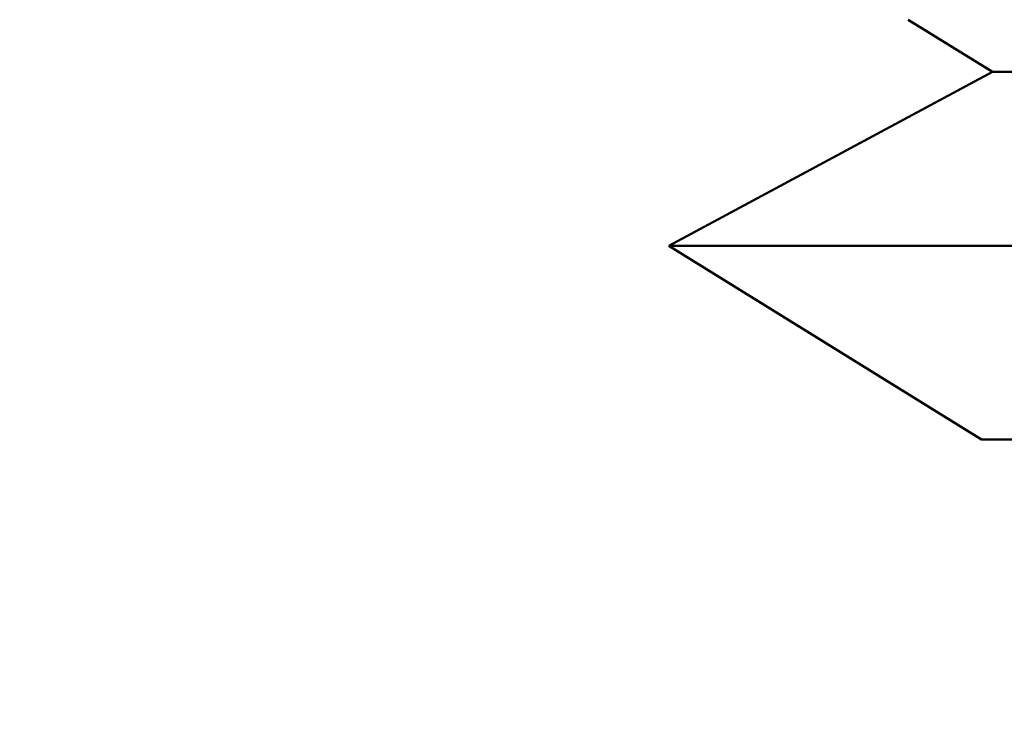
# Model space of a CAD drawing. Header units: inches. Extents: x 0 to 136, y 2 to 86.
# Tile 48 of 144: x 49.244 to 49.435, y 46.707 to 46.846. Entities that reach past the tile are written whole.
import ezdxf

# ---------------------------------------------------------------- set-up
doc = ezdxf.new("R2010")
doc.units = ezdxf.units.IN
doc.header["$LTSCALE"] = 4
doc.header["$MEASUREMENT"] = 0
doc.layers.add('Visible (ANSI)', color=7, linetype='Continuous', lineweight=50)
doc.layers.add('Visible Narrow (ANSI)', color=7, linetype='Continuous', lineweight=35)

msp = doc.modelspace()

# ---------------------------------------------------------------- linework, layer by layer
at = {"layer": 'Visible (ANSI)'}
for p, q in [((49.43293, 46.83571), (49.41655, 46.84585)), ((49.43293, 46.83571), (49.37001, 46.80188)), ((49.43293, 46.83571), (50.2248, 46.83571)), ((49.37001, 46.80188), (50.28772, 46.80188)), ((49.43074, 46.76428), (49.37001, 46.80188)), ((49.43074, 46.76428), (49.65968, 46.76428))]:
    msp.add_line(p, q, dxfattribs=at)
msp.add_circle((49.82886, 46.20428), 0.585, dxfattribs=at)
at = {"layer": 'Visible Narrow (ANSI)'}
msp.add_circle((49.82886, 46.20428), 0.56325, dxfattribs=at)

doc.saveas('drawing.dxf')
